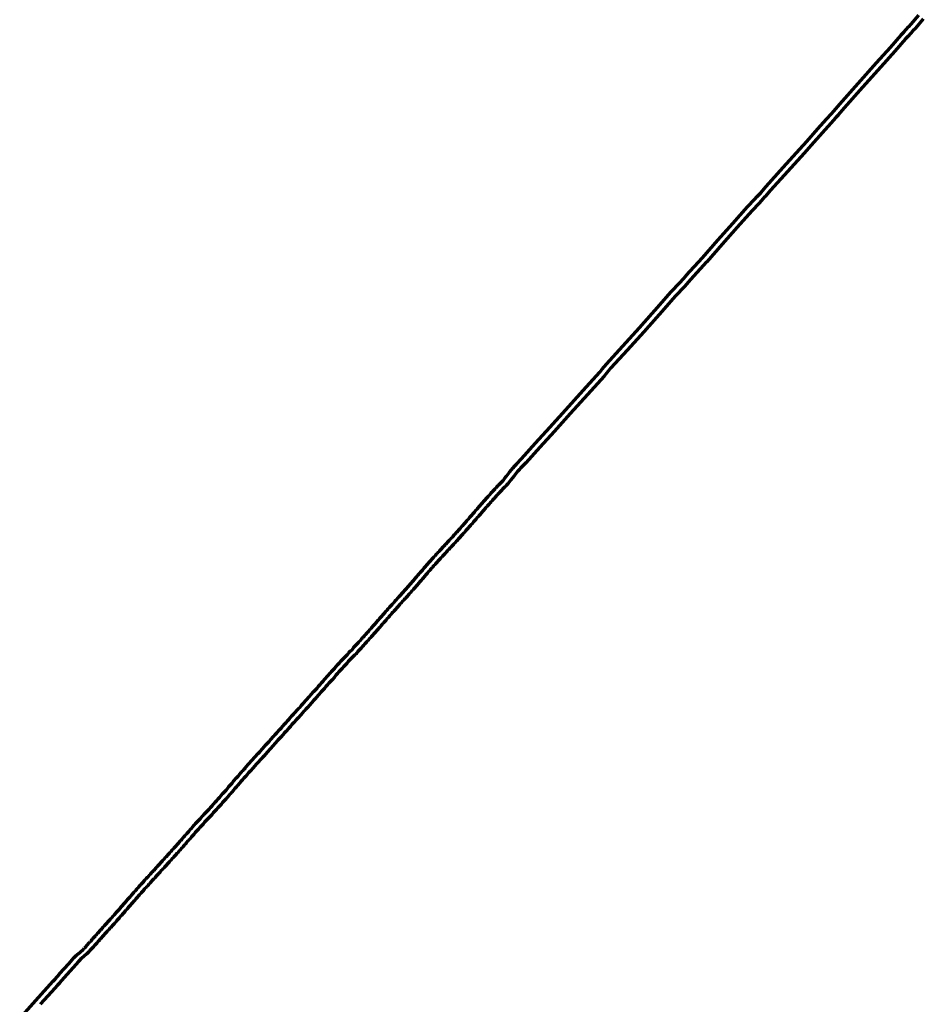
# Model space of a CAD drawing. Extents: x 73120 to 113741, y 434688 to 489241.
# Tile 254 of 256: x 108400 to 109965, y 482422 to 484126. Entities that reach past the tile are written whole.
import ezdxf

# ---------------------------------------------------------------- set-up
doc = ezdxf.new("R2010")
doc.units = 0
doc.header["$LTSCALE"] = 0.5
doc.layers.add('B-WE-OG-INFO_EIS VOORZORGSMAATREGEL-GV', color=7, linetype='Continuous', lineweight=70, true_color=0xfa194b)

msp = doc.modelspace()

# ---------------------------------------------------------------- linework, layer by layer
at = {"layer": 'B-WE-OG-INFO_EIS VOORZORGSMAATREGEL-GV', "flags": 128}
for points in [[(108400.4, 482397), (108428.2, 482428.2), (108428.2, 482428.3), (108448, 482450), (108458.6, 482461.7), (108458.6, 482461.7), (108461.9, 482465.2), (108469.4, 482474), (108469.5, 482474.1), (108485.4, 482491.8), (108494.9, 482502.4), (108494.9, 482502.5), (108497.7, 482505.5), (108498.6, 482506.5), (108498.8, 482506.7), (108499.6, 482507.5), (108500, 482507.9), (108500.8, 482508.6), (108510.1, 482516.7), (108512.2, 482518.7), (108513.1, 482519.6), (108514.1, 482520.7), (108520.5, 482527.8), (108520.5, 482527.9), (108522.6, 482530.2), (108523.5, 482531.2), (108524.5, 482532.3), (108524.8, 482532.6), (108526, 482533.9), (108527.7, 482536), (108527.8, 482536.2), (108529.1, 482537.7), (108529.9, 482538.4), (108530.5, 482538.9), (108531.4, 482540.1), (108531.8, 482540.7), (108533.2, 482542.1), (108534.4, 482543.6), (108535.7, 482545.1), (108536, 482545.3), (108537.2, 482546.6), (108538.4, 482548), (108539.7, 482549.5), (108541, 482551), (108541.3, 482551.2), (108542.5, 482552.5), (108543.7, 482553.9), (108545, 482555.4), (108545.1, 482555.5), (108546.5, 482557), (108547.8, 482558.4), (108547.8, 482558.4), (108549.2, 482559.8), (108550.4, 482561.3), (108550.5, 482561.4), (108551.8, 482562.8), (108551.8, 482562.8), (108553.2, 482564.2), (108554.4, 482565.7), (108555.7, 482567.2), (108556, 482567.4), (108557.2, 482568.7), (108558.4, 482570.1), (108559.7, 482571.6), (108561, 482573.1), (108562.3, 482574.6), (108562.4, 482574.7), (108563.8, 482576.1), (108565, 482577.6), (108566.3, 482579.1), (108567.6, 482580.6), (108568.9, 482582.1), (108569.2, 482582.3), (108570.4, 482583.6), (108572.9, 482586.5), (108574.2, 482587.9), (108575.4, 482589.5), (108575.5, 482589.6), (108576.8, 482591.1), (108578.1, 482592.6), (108579.4, 482594.1), (108579.5, 482594.2), (108580.9, 482595.6), (108583.4, 482598.6), (108584.7, 482600.1), (108586, 482601.6), (108587.3, 482603.1), (108588.6, 482604.6), (108589.9, 482606.1), (108590, 482606.2), (108591.4, 482607.6), (108593.9, 482610.6), (108595.2, 482612), (108596.4, 482613.6), (108596.5, 482613.7), (108597.8, 482615.2), (108597.9, 482615.3), (108599.3, 482616.8), (108600.6, 482618.1), (108601.8, 482619.6), (108601.9, 482619.7), (108603.3, 482621.1), (108604.5, 482622.6), (108605.8, 482624.1), (108605.9, 482624.2), (108607.3, 482625.6), (108608.5, 482627.1), (108609.8, 482628.6), (108609.9, 482628.7), (108611.3, 482630.2), (108612.6, 482631.6), (108612.6, 482631.6), (108614, 482633), (108615.2, 482634.5), (108615.3, 482634.6), (108616.7, 482636), (108617.9, 482637.5), (108619.2, 482639), (108619.5, 482639.2), (108620.7, 482640.5), (108621.9, 482641.9), (108622, 482641.9), (108624.7, 482644.9), (108624.7, 482645), (108626.1, 482646.5), (108627.4, 482647.9), (108627.4, 482647.9), (108628.8, 482649.3), (108630, 482650.8), (108630.1, 482650.9), (108631.5, 482652.3), (108632.7, 482653.8), (108633, 482654), (108634.2, 482655.3), (108635.4, 482656.7), (108635.5, 482656.8), (108636.9, 482658.2), (108638.1, 482659.7), (108638.2, 482659.8), (108639.6, 482661.3), (108640.9, 482662.7), (108640.9, 482662.7), (108642.3, 482664.1), (108643.5, 482665.6), (108643.6, 482665.7), (108645, 482667.1), (108646.2, 482668.6), (108646.5, 482668.8), (108647.7, 482670.1), (108648.9, 482671.5), (108649, 482671.6), (108650.4, 482673), (108651.6, 482674.5), (108651.7, 482674.6), (108653.1, 482676.1), (108654.4, 482677.5), (108654.4, 482677.5), (108655.8, 482678.9), (108657, 482680.4), (108657.1, 482680.5), (108658.5, 482681.9), (108659.7, 482683.4), (108659.8, 482683.5), (108661.2, 482684.9), (108662.4, 482686.4), (108662.5, 482686.5), (108663.9, 482687.9), (108665.1, 482689.4), (108665.2, 482689.5), (108666.5, 482690.9), (108666.5, 482690.9), (108667.9, 482692.3), (108669.1, 482693.8), (108669.2, 482693.9), (108670.6, 482695.3), (108671.8, 482696.8), (108673.1, 482698.3), (108673.2, 482698.4), (108674.6, 482699.8), (108675.8, 482701.3), (108677.1, 482702.8), (108678.4, 482704.3), (108678.5, 482704.4), (108679.9, 482705.8), (108681.1, 482707.2), (108682.3, 482708.8), (108682.4, 482708.9), (108683.7, 482710.4), (108683.8, 482710.5), (108685.2, 482711.9), (108686.4, 482713.4), (108687.7, 482714.9), (108689, 482716.4), (108690.3, 482717.9), (108690.3, 482717.9), (108693, 482721), (108694.3, 482722.5), (108696.9, 482725.5), (108697, 482725.5), (108699.7, 482728.5), (108702.2, 482731.5), (108702.3, 482731.5), (108705, 482734.5), (108707.7, 482737.5), (108707.7, 482737.6), (108710.4, 482740.5), (108710.4, 482740.5), (108713.2, 482743.5), (108715.9, 482746.3), (108717.1, 482747.8), (108717.3, 482748), (108720, 482750.8), (108722.7, 482753.7), (108722.7, 482753.8), (108725.4, 482756.7), (108725.4, 482756.7), (108728.2, 482759.7), (108730.9, 482762.6), (108733.6, 482765.5), (108736.3, 482768.5), (108736.3, 482768.6), (108739, 482771.5), (108741.7, 482774.4), (108744.2, 482777.4), (108744.3, 482777.4), (108747, 482780.4), (108749.5, 482783.4), (108749.5, 482783.4), (108752.2, 482786.5), (108754.8, 482789.5), (108754.9, 482789.5), (108757.6, 482792.5), (108760.1, 482795.4), (108762.7, 482798.5), (108762.7, 482798.6), (108765.3, 482801.6), (108765.3, 482801.6), (108768, 482804.7), (108770.6, 482807.7), (108775.8, 482813.7), (108775.9, 482813.8), (108778.6, 482816.8), (108781.1, 482819.8), (108781.2, 482819.8), (108783.8, 482822.8), (108786.4, 482825.8), (108786.5, 482825.9), (108789.2, 482828.9), (108791.7, 482831.9), (108791.8, 482832), (108797.2, 482837.8), (108802.5, 482843.8), (108802.5, 482843.8), (108813.3, 482855.8), (108813.3, 482855.9), (108816, 482858.8), (108821.3, 482864.7), (108821.3, 482864.7), (108826.7, 482870.7), (108826.7, 482870.8), (108832.1, 482876.7), (108834.8, 482879.6), (108840.2, 482885.6), (108840.2, 482885.7), (108842.9, 482888.5), (108845.4, 482891.5), (108845.5, 482891.5), (108850.9, 482897.5), (108853.6, 482900.5), (108859, 482906.5), (108861.6, 482909.4), (108861.6, 482909.4), (108864.3, 482912.4), (108867, 482915.4), (108872.4, 482921.4), (108874.9, 482924.4), (108875, 482924.4), (108883.1, 482933.4), (108883.1, 482933.5), (108885.8, 482936.3), (108888.3, 482939.3), (108888.4, 482939.3), (108891.1, 482942.3), (108901.9, 482954.3), (108904.5, 482957.2), (108904.5, 482957.2), (108909.9, 482963.2), (108915.2, 482969.2), (108915.2, 482969.2), (108917.9, 482972.2), (108920.4, 482975.2), (108920.4, 482975.2), (108923.1, 482978.3), (108925.7, 482981.3), (108925.8, 482981.3), (108928.5, 482984.3), (108933.8, 482990.3), (108933.8, 482990.3), (108937.7, 482994.8), (108940.3, 482997.8), (108940.4, 482997.9), (108943.1, 483000.9), (108943.1, 483001), (108945.8, 483003.9), (108951.2, 483009.8), (108951.2, 483009.9), (108953.9, 483012.8), (108956.6, 483015.7), (108956.6, 483015.8), (108959.3, 483018.7), (108959.3, 483018.7), (108962.1, 483021.7), (108962.2, 483021.7), (108967.7, 483027.5), (108970.3, 483030.4), (108970.4, 483030.5), (108973.2, 483033.4), (108973.6, 483033.8), (108975.9, 483035.6), (108978.3, 483038.8), (108978.6, 483039.2), (108981.3, 483042.1), (108981.3, 483042.1), (108984.1, 483045.1), (108986.8, 483048), (108986.8, 483048), (108988.2, 483049.5), (108990.8, 483052.3), (108990.8, 483052.4), (108993.6, 483055.3), (108994.8, 483056.8), (108994.9, 483056.9), (108996.3, 483058.3), (108997.5, 483059.8), (108998.8, 483061.3), (108998.9, 483061.4), (109000.3, 483062.8), (109001.5, 483064.3), (109002.8, 483065.8), (109002.9, 483065.9), (109004.3, 483067.3), (109005.5, 483068.8), (109006.8, 483070.3), (109008.1, 483071.8), (109008.2, 483071.9), (109009.6, 483073.3), (109010.8, 483074.8), (109012.1, 483076.2), (109013.3, 483077.8), (109013.4, 483077.9), (109014.7, 483079.4), (109014.8, 483079.5), (109016.2, 483080.9), (109017.4, 483082.4), (109018.7, 483083.9), (109020, 483085.4), (109021.3, 483086.9), (109021.4, 483087), (109022.7, 483088.4), (109023.9, 483089.9), (109024, 483090), (109025.3, 483091.5), (109026.6, 483093), (109027.9, 483094.5), (109029.2, 483096), (109029.3, 483096.1), (109030.7, 483097.5), (109031.9, 483099), (109033.2, 483100.5), (109034.5, 483102), (109034.6, 483102.1), (109035.9, 483103.5), (109037.1, 483105), (109037.2, 483105.1), (109038.5, 483106.6), (109038.6, 483106.7), (109040, 483108.1), (109041.2, 483109.6), (109041.3, 483109.7), (109042.6, 483111.1), (109042.6, 483111.1), (109044, 483112.5), (109045.2, 483114), (109045.3, 483114.1), (109046.7, 483115.5), (109047.9, 483117), (109049.2, 483118.5), (109049.3, 483118.6), (109050.7, 483120), (109051.9, 483121.5), (109052, 483121.6), (109053.4, 483123), (109055.9, 483126), (109056, 483126.1), (109057.4, 483127.5), (109058.6, 483129), (109058.7, 483129.1), (109060.1, 483130.5), (109061.3, 483132), (109061.6, 483132.2), (109062.8, 483133.5), (109064, 483134.9), (109065.3, 483136.4), (109065.4, 483136.5), (109066.8, 483137.9), (109068, 483139.4), (109069.3, 483140.9), (109069.4, 483141), (109070.8, 483142.4), (109072, 483143.9), (109073.3, 483145.4), (109073.4, 483145.5), (109074.8, 483146.9), (109076, 483148.4), (109077.3, 483149.8), (109078.5, 483151.4), (109078.7, 483151.6), (109080.1, 483153), (109081.3, 483154.5), (109082.6, 483156), (109083.9, 483157.5), (109085.2, 483158.9), (109086.4, 483160.5), (109086.5, 483160.6), (109087.8, 483162.1), (109090.4, 483165.1), (109091.7, 483166.5), (109092.9, 483168.1), (109093, 483168.2), (109094.3, 483169.7), (109094.4, 483169.8), (109095.8, 483171.2), (109097, 483172.7), (109098.3, 483174.1), (109099.5, 483175.7), (109099.6, 483175.8), (109100.9, 483177.3), (109102.2, 483178.8), (109103.5, 483180.3), (109104.8, 483181.8), (109106.1, 483183.3), (109106.2, 483183.4), (109107.6, 483184.8), (109108.8, 483186.3), (109110.1, 483187.8), (109110.2, 483187.9), (109111.6, 483189.3), (109112.8, 483190.8), (109114.1, 483192.3), (109114.2, 483192.4), (109115.6, 483193.8), (109116.8, 483195.3), (109116.9, 483195.4), (109118.3, 483196.9), (109119.6, 483198.3), (109119.6, 483198.3), (109121, 483199.7), (109122.2, 483201.2), (109122.3, 483201.3), (109123.7, 483202.8), (109125, 483204.2), (109125, 483204.2), (109126.4, 483205.6), (109127.6, 483207.1), (109127.9, 483207.3), (109129.2, 483208.7), (109130.5, 483210), (109131.7, 483211.5), (109132, 483211.7), (109133.2, 483213), (109134.4, 483214.4), (109134.5, 483214.5), (109135.9, 483216), (109136.1, 483216.1), (109137.3, 483217.4), (109138.5, 483218.8), (109138.8, 483219), (109140, 483220.3), (109141.2, 483221.7), (109141.3, 483221.8), (109142.7, 483223.3), (109144, 483224.7), (109144, 483224.7), (109145.4, 483226.2), (109146.8, 483227.7), (109148.1, 483229.1), (109148.1, 483229.1), (109149.5, 483230.5), (109150.7, 483232), (109152, 483233.5), (109152.3, 483233.7), (109153.5, 483235), (109154.7, 483236.4), (109154.8, 483236.5), (109156.2, 483237.9), (109157.4, 483239.4), (109157.7, 483239.6), (109158.9, 483240.9), (109160.1, 483242.3), (109161.4, 483243.8), (109161.5, 483243.9), (109162.9, 483245.3), (109165.4, 483248.3), (109166.7, 483249.8), (109166.8, 483249.9), (109168.2, 483251.3), (109169.4, 483252.8), (109170.7, 483254.3), (109172, 483255.8), (109172.1, 483255.9), (109173.5, 483257.3), (109174.7, 483258.8), (109176, 483260.3), (109177.3, 483261.8), (109178.6, 483263.3), (109179.9, 483264.8), (109181.2, 483266.3), (109182.5, 483267.8), (109183.8, 483269.2), (109185, 483270.8), (109185.2, 483271), (109186.6, 483272.4), (109187.8, 483273.9), (109189.1, 483275.4), (109190.4, 483276.9), (109191.7, 483278.4), (109193, 483279.9), (109194.3, 483281.3), (109195.5, 483282.9), (109195.6, 483283), (109196.9, 483284.5), (109198.2, 483286), (109199.5, 483287.5), (109200.8, 483289), (109200.9, 483289.1), (109202.3, 483290.5), (109203.5, 483292), (109204.8, 483293.5), (109207.4, 483296.5), (109207.5, 483296.6), (109208.9, 483298), (109210.1, 483299.5), (109211.4, 483301), (109211.5, 483301.1), (109212.9, 483302.6), (109214.2, 483303.9), (109215.4, 483305.4), (109215.5, 483305.5), (109216.9, 483306.9), (109218.1, 483308.4), (109218.4, 483308.6), (109219.6, 483309.9), (109220.8, 483311.3), (109220.9, 483311.4), (109222.3, 483312.8), (109223.5, 483314.3), (109223.8, 483314.5), (109225.1, 483315.9), (109226.4, 483317.3), (109227.7, 483318.7), (109227.7, 483318.7), (109229.1, 483320.2), (109229.3, 483320.3), (109230.7, 483321.7), (109232.7, 483323.8), (109234.6, 483325.8), (109235.2, 483326.5), (109235.7, 483327), (109236.3, 483327.5), (109236.9, 483328.2), (109237.4, 483328.7), (109239.6, 483331.7), (109239.7, 483331.8), (109243.1, 483336), (109248.6, 483342.8), (109248.6, 483342.9), (109254.7, 483350.4), (109254.8, 483350.5), (109255.4, 483351.2), (109255.9, 483351.8), (109256.2, 483352.2), (109258.4, 483354.6), (109260.3, 483356.7), (109260.4, 483356.8), (109269.2, 483366), (109293.3, 483392.9), (109293.3, 483393), (109318.4, 483420.2), (109346, 483451), (109346, 483451.1), (109376.3, 483484.4), (109404.6, 483515.9), (109409.2, 483521.2), (109416.6, 483529.9), (109416.7, 483530.1), (109444.9, 483561), (109473.8, 483592.8), (109508.5, 483632.6), (109508.5, 483632.6), (109527.8, 483654.6), (109528, 483654.8), (109544.1, 483671.4), (109554.1, 483683.1), (109554.2, 483683.2), (109582.4, 483713.8), (109609.2, 483744.5), (109609.3, 483744.5), (109635.3, 483773.7), (109660.6, 483802.3), (109660.7, 483802.5), (109673.3, 483815.4), (109676.9, 483819.5), (109677, 483819.5), (109683.4, 483826.6), (109692.9, 483837.6), (109693, 483837.6), (109722.5, 483870.4), (109722.5, 483870.4), (109751.1, 483902.1), (109763.3, 483915.7), (109782.6, 483937.3), (109797.6, 483954.1), (109805.9, 483963.5), (109805.9, 483963.6), (109810, 483968), (109820.6, 483980.1), (109852, 484016), (109852.1, 484016), (109883.9, 484051.4), (109883.9, 484051.5), (109908.2, 484078.3), (109926.6, 484099.7), (109926.8, 484099.9), (109931.4, 484104.6), (109939.6, 484114), (109939.9, 484114.3), (109944.1, 484118.4), (109957.4, 484134.1)], [(109965, 484127.6), (109951.6, 484111.8), (109951.3, 484111.4), (109947, 484107.3), (109938.9, 484097.9), (109938.7, 484097.7), (109934.1, 484093), (109915.7, 484071.7), (109915.6, 484071.6), (109891.3, 484044.8), (109859.5, 484009.4), (109828.2, 483973.5), (109828.1, 483973.5), (109817.4, 483961.4), (109817.4, 483961.3), (109813.3, 483956.9), (109805, 483947.5), (109805, 483947.5), (109790, 483930.7), (109770.7, 483909.1), (109770.7, 483909.1), (109758.5, 483895.5), (109758.5, 483895.5), (109729.9, 483863.8), (109700.4, 483831), (109690.9, 483820), (109690.8, 483820), (109684.4, 483812.9), (109680.8, 483808.7), (109680.6, 483808.5), (109668, 483795.6), (109642.7, 483767.1), (109642.7, 483767.1), (109616.7, 483737.9), (109589.9, 483707.2), (109589.8, 483707.1), (109561.6, 483676.5), (109551.6, 483664.7), (109551.4, 483664.5), (109535.3, 483647.9), (109516.1, 483626), (109481.3, 483586.2), (109481.2, 483586.1), (109452.3, 483554.2), (109452.3, 483554.2), (109424.2, 483523.4), (109416.8, 483514.8), (109412.2, 483509.4), (109412.1, 483509.3), (109383.7, 483477.7), (109383.7, 483477.6), (109353.4, 483444.4), (109325.8, 483413.5), (109325.8, 483413.4), (109300.7, 483386.2), (109276.6, 483359.3), (109276.5, 483359.1), (109267.7, 483349.9), (109265.8, 483347.8), (109265.8, 483347.8), (109263.8, 483345.6), (109263.3, 483345), (109263.1, 483344.7), (109262.4, 483344), (109256.4, 483336.6), (109250.9, 483329.8), (109247.6, 483325.6), (109245.3, 483322.6), (109245.1, 483322.3), (109244.5, 483321.6), (109244.4, 483321.6), (109243.5, 483320.6), (109243.1, 483320.1), (109242.5, 483319.7), (109242.1, 483319.1), (109241.9, 483319), (109239.9, 483316.9), (109239.8, 483316.8), (109237.7, 483314.7), (109236.4, 483313.3), (109235.1, 483311.9), (109233.8, 483310.5), (109233.8, 483310.5), (109232.4, 483309), (109232.2, 483308.9), (109231, 483307.6), (109229.8, 483306.2), (109229.7, 483306.1), (109228.3, 483304.7), (109227.1, 483303.2), (109226.8, 483303), (109225.6, 483301.7), (109224.4, 483300.3), (109224.3, 483300.2), (109222.9, 483298.8), (109221.7, 483297.3), (109221.6, 483297.2), (109220.3, 483295.8), (109220.3, 483295.8), (109218.9, 483294.4), (109217.7, 483292.9), (109216.4, 483291.4), (109216.3, 483291.3), (109214.9, 483289.9), (109212.4, 483286.9), (109211.1, 483285.4), (109209.8, 483283.9), (109209.7, 483283.8), (109208.3, 483282.4), (109207.1, 483280.9), (109205.8, 483279.4), (109204.5, 483277.9), (109203.2, 483276.5), (109202, 483274.9), (109201.9, 483274.8), (109200.6, 483273.3), (109199.3, 483271.8), (109198, 483270.3), (109196.7, 483268.8), (109195.4, 483267.3), (109194.1, 483265.8), (109194, 483265.7), (109192.7, 483264.3), (109191.5, 483262.8), (109191.4, 483262.7), (109190.1, 483261.2), (109188.8, 483259.7), (109187.5, 483258.2), (109186.2, 483256.7), (109184.9, 483255.2), (109183.6, 483253.7), (109182.3, 483252.2), (109181, 483250.7), (109180.9, 483250.6), (109179.5, 483249.2), (109178.3, 483247.7), (109177, 483246.2), (109175.7, 483244.7), (109175.6, 483244.6), (109174.2, 483243.2), (109173, 483241.7), (109170.4, 483238.7), (109170.3, 483238.6), (109168.9, 483237.2), (109167.7, 483235.7), (109166.4, 483234.2), (109166.1, 483234), (109164.9, 483232.7), (109163.7, 483231.3), (109163.6, 483231.2), (109162.2, 483229.8), (109161, 483228.3), (109160.7, 483228.1), (109159.5, 483226.8), (109158.3, 483225.4), (109157, 483223.9), (109156.9, 483223.8), (109155.5, 483222.3), (109154.2, 483220.9), (109154.2, 483220.9), (109152.8, 483219.4), (109151.4, 483217.9), (109150.1, 483216.5), (109150.1, 483216.5), (109148.7, 483215.1), (109147.5, 483213.6), (109147.2, 483213.4), (109146, 483212.1), (109144.8, 483210.7), (109144.5, 483210.5), (109143.2, 483209.1), (109141.9, 483207.8), (109140.7, 483206.3), (109140.4, 483206.1), (109139.2, 483204.8), (109138, 483203.4), (109137.9, 483203.3), (109136.5, 483201.8), (109136.3, 483201.7), (109135.1, 483200.4), (109133.9, 483199), (109133.8, 483198.9), (109132.4, 483197.4), (109131.1, 483196), (109131.1, 483196), (109129.7, 483194.6), (109128.5, 483193.1), (109128.4, 483193), (109127, 483191.5), (109125.7, 483190.1), (109125.7, 483190.1), (109124.3, 483188.7), (109123.1, 483187.2), (109123, 483187.1), (109121.6, 483185.7), (109120.4, 483184.2), (109119.1, 483182.7), (109119, 483182.6), (109117.6, 483181.2), (109116.4, 483179.7), (109115.1, 483178.2), (109115, 483178.1), (109113.6, 483176.7), (109112.4, 483175.2), (109111.1, 483173.7), (109109.8, 483172.2), (109108.5, 483170.7), (109107.2, 483169.3), (109106, 483167.7), (109105.9, 483167.6), (109104.6, 483166.1), (109103.3, 483164.6), (109103.2, 483164.5), (109101.8, 483163.1), (109100.6, 483161.7), (109099.4, 483160.1), (109099.3, 483160), (109098, 483158.5), (109095.4, 483155.5), (109094.1, 483154.1), (109092.9, 483152.5), (109092.8, 483152.4), (109091.5, 483150.9), (109090.2, 483149.4), (109088.9, 483147.9), (109087.6, 483146.4), (109087.5, 483146.3), (109086.2, 483144.9), (109085, 483143.4), (109084.9, 483143.3), (109083.6, 483141.8), (109082.3, 483140.3), (109082.2, 483140.2), (109080.8, 483138.8), (109079.6, 483137.3), (109078.3, 483135.8), (109078.2, 483135.7), (109076.8, 483134.3), (109075.6, 483132.8), (109074.3, 483131.3), (109074.2, 483131.2), (109072.8, 483129.8), (109071.6, 483128.3), (109070.3, 483126.8), (109070, 483126.6), (109068.8, 483125.3), (109067.6, 483123.9), (109067.5, 483123.8), (109066.1, 483122.4), (109064.9, 483120.9), (109064.8, 483120.8), (109063.4, 483119.4), (109060.9, 483116.4), (109060.8, 483116.3), (109059.4, 483114.9), (109058.2, 483113.4), (109058.1, 483113.3), (109056.7, 483111.9), (109055.5, 483110.4), (109054.2, 483108.9), (109054.1, 483108.8), (109052.7, 483107.4), (109051.5, 483105.9), (109051.4, 483105.8), (109050, 483104.3), (109048.7, 483103), (109047.5, 483101.5), (109047.4, 483101.4), (109046, 483100), (109044.8, 483098.6), (109043.6, 483097), (109043.4, 483096.8), (109042, 483095.4), (109040.8, 483093.9), (109039.5, 483092.4), (109038.2, 483090.9), (109038.1, 483090.8), (109036.7, 483089.4), (109035.5, 483087.9), (109034.2, 483086.4), (109032.9, 483084.9), (109031.6, 483083.5), (109030.4, 483081.9), (109030.2, 483081.7), (109028.8, 483080.3), (109027.6, 483078.8), (109026.3, 483077.3), (109025, 483075.8), (109023.7, 483074.3), (109023.6, 483074.2), (109022.2, 483072.8), (109021, 483071.4), (109019.8, 483069.8), (109019.7, 483069.7), (109018.4, 483068.2), (109017.1, 483066.7), (109017, 483066.6), (109015.6, 483065.2), (109014.4, 483063.7), (109013.1, 483062.2), (109011.8, 483060.7), (109011.7, 483060.6), (109010.3, 483059.2), (109009.1, 483057.7), (109007.8, 483056.2), (109007.7, 483056.1), (109006.3, 483054.7), (109005.1, 483053.2), (109003.8, 483051.7), (109003.7, 483051.6), (109002.3, 483050.2), (109001.1, 483048.7), (109001, 483048.6), (108998.2, 483045.6), (108995.6, 483042.8), (108995.6, 483042.7), (108994.2, 483041.2), (108991.5, 483038.3), (108991.5, 483038.3), (108988.7, 483035.3), (108986.1, 483032.6), (108983.5, 483029.1), (108982.7, 483028.2), (108980.2, 483026.2), (108977.6, 483023.6), (108975, 483020.7), (108974.9, 483020.7), (108969.4, 483014.9), (108966.7, 483011.9), (108964, 483009), (108961.3, 483006.1), (108961.3, 483006), (108958.6, 483003.1), (108953.2, 482997.2), (108953.2, 482997.1), (108950.5, 482994.2), (108947.9, 482991.3), (108945.3, 482988.3), (108945.2, 482988.2), (108941.2, 482983.7), (108935.9, 482977.7), (108935.9, 482977.7), (108933.2, 482974.7), (108930.7, 482971.7), (108930.7, 482971.7), (108928, 482968.6), (108925.4, 482965.6), (108925.3, 482965.6), (108922.6, 482962.6), (108917.3, 482956.6), (108917.3, 482956.6), (108911.9, 482950.6), (108909.3, 482947.7), (108909.3, 482947.7), (108898.5, 482935.7), (108895.8, 482932.7), (108893.3, 482929.7), (108893.2, 482929.6), (108890.5, 482926.7), (108882.4, 482917.8), (108879.9, 482914.8), (108879.8, 482914.8), (108874.4, 482908.8), (108871.7, 482905.8), (108869, 482902.8), (108866.4, 482899.9), (108866.4, 482899.9), (108861, 482893.9), (108858.3, 482890.9), (108852.9, 482884.9), (108850.4, 482881.9), (108850.3, 482881.8), (108847.6, 482878.9), (108842.2, 482873), (108839.5, 482870), (108839.5, 482869.9), (108834.1, 482864), (108828.7, 482858.1), (108823.4, 482852.1), (108823.4, 482852), (108820.7, 482849.1), (108809.9, 482837.2), (108804.6, 482831.2), (108804.6, 482831.1), (108799.2, 482825.3), (108796.7, 482822.3), (108796.6, 482822.3), (108794, 482819.3), (108791.4, 482816.3), (108791.3, 482816.2), (108788.6, 482813.2), (108786.1, 482810.2), (108786, 482810.2), (108783.4, 482807.2), (108778.2, 482801.2), (108778.2, 482801.1), (108775.6, 482798.1), (108775.6, 482798.1), (108772.9, 482795), (108770.3, 482792.1), (108767.7, 482789), (108767.7, 482788.9), (108765.1, 482785.9), (108765, 482785.9), (108762.3, 482782.9), (108759.8, 482779.9), (108759.8, 482779.9), (108757.1, 482776.8), (108754.5, 482773.8), (108754.4, 482773.8), (108751.7, 482770.8), (108749.2, 482767.8), (108749.1, 482767.8), (108746.4, 482764.8), (108746.4, 482764.7), (108743.7, 482761.8), (108741, 482758.9), (108738.3, 482755.9), (108738.3, 482755.8), (108735.6, 482752.9), (108735.6, 482752.9), (108732.8, 482749.9), (108730.1, 482747), (108727.4, 482744.1), (108727.3, 482743.9), (108724.6, 482741.1), (108723.4, 482739.7), (108723.3, 482739.6), (108720.6, 482736.7), (108720.6, 482736.7), (108717.8, 482733.7), (108715.1, 482730.8), (108712.4, 482727.9), (108709.7, 482724.9), (108707.2, 482721.9), (108707.1, 482721.9), (108704.4, 482718.9), (108701.9, 482715.9), (108700.6, 482714.4), (108700.6, 482714.4), (108697.9, 482711.3), (108696.6, 482709.8), (108695.3, 482708.3), (108694, 482706.8), (108692.7, 482705.3), (108692.6, 482705.2), (108691.2, 482703.8), (108690, 482702.4), (108688.8, 482700.8), (108688.7, 482700.7), (108687.4, 482699.2), (108687.3, 482699.1), (108685.9, 482697.7), (108684.7, 482696.2), (108683.4, 482694.7), (108682.1, 482693.2), (108682, 482693.1), (108680.6, 482691.7), (108679.4, 482690.2), (108678.1, 482688.7), (108678, 482688.6), (108676.6, 482687.2), (108675.4, 482685.7), (108675.3, 482685.6), (108673.9, 482684.1), (108672.6, 482682.8), (108671.4, 482681.3), (108671.3, 482681.2), (108669.9, 482679.8), (108668.7, 482678.3), (108668.6, 482678.2), (108667.2, 482676.8), (108666, 482675.3), (108665.9, 482675.2), (108664.5, 482673.8), (108663.3, 482672.3), (108663.2, 482672.2), (108661.8, 482670.7), (108660.5, 482669.3), (108660.5, 482669.3), (108659.1, 482667.9), (108657.9, 482666.4), (108657.8, 482666.3), (108656.4, 482664.9), (108655.2, 482663.4), (108654.9, 482663.2), (108653.7, 482661.9), (108652.5, 482660.5), (108652.4, 482660.4), (108651, 482659), (108649.8, 482657.5), (108649.7, 482657.4), (108648.3, 482655.9), (108647, 482654.5), (108647, 482654.5), (108645.6, 482653.1), (108644.4, 482651.6), (108644.3, 482651.5), (108642.9, 482650.1), (108641.7, 482648.6), (108641.4, 482648.4), (108640.2, 482647.1), (108639, 482645.7), (108638.9, 482645.6), (108637.5, 482644.2), (108636.3, 482642.7), (108636.2, 482642.6), (108634.8, 482641.1), (108633.5, 482639.7), (108633.5, 482639.7), (108632.1, 482638.2), (108629.4, 482635.3), (108628.2, 482633.8), (108627.9, 482633.6), (108626.7, 482632.3), (108625.5, 482630.9), (108624.2, 482629.4), (108624.1, 482629.3), (108622.7, 482627.9), (108621.5, 482626.4), (108621.4, 482626.3), (108620, 482624.8), (108618.7, 482623.4), (108618.7, 482623.4), (108617.3, 482622), (108616.1, 482620.5), (108614.8, 482619), (108614.7, 482618.9), (108613.3, 482617.5), (108612.1, 482616), (108610.8, 482614.5), (108610.7, 482614.4), (108609.3, 482613), (108608.1, 482611.5), (108608, 482611.4), (108606.7, 482610), (108606.7, 482610), (108605.3, 482608.6), (108604.1, 482607.2), (108602.9, 482605.6), (108602.8, 482605.5), (108601.5, 482604), (108598.9, 482601), (108598.8, 482600.9), (108597.4, 482599.5), (108596.2, 482598), (108594.9, 482596.5), (108593.6, 482595), (108592.3, 482593.5), (108591, 482592), (108588.4, 482589), (108588.3, 482588.9), (108586.9, 482587.5), (108585.7, 482586), (108584.4, 482584.5), (108583.1, 482583.1), (108581.9, 482581.5), (108581.8, 482581.4), (108580.5, 482579.9), (108577.9, 482576.9), (108577.6, 482576.7), (108576.4, 482575.4), (108575.2, 482574), (108573.9, 482572.5), (108572.6, 482571), (108571.3, 482569.5), (108571.2, 482569.4), (108569.8, 482568), (108568.6, 482566.5), (108567.3, 482565), (108566, 482563.5), (108564.7, 482562), (108564.4, 482561.8), (108563.2, 482560.5), (108562, 482559.1), (108560.7, 482557.6), (108560.6, 482557.5), (108559.2, 482556), (108557.9, 482554.7), (108556.7, 482553.2), (108556.6, 482553.1), (108555.2, 482551.6), (108553.9, 482550.2), (108553.9, 482550.2), (108552.5, 482548.8), (108551.3, 482547.3), (108550, 482545.8), (108549.7, 482545.6), (108548.5, 482544.3), (108547.3, 482542.9), (108546, 482541.4), (108544.7, 482539.9), (108544.4, 482539.7), (108543.2, 482538.4), (108542, 482537), (108540.7, 482535.5), (108540.6, 482535.4), (108539.4, 482534.2), (108538.3, 482532.6), (108537.2, 482531.4), (108536.3, 482530.7), (108535.5, 482529.7), (108533.7, 482527.5), (108533.3, 482527.1), (108532, 482525.7), (108531.1, 482524.7), (108531, 482524.5), (108530, 482523.4), (108530, 482523.4), (108527.9, 482521.2), (108521.5, 482514), (108521.5, 482513.9), (108520.4, 482512.7), (108520.2, 482512.6), (108519.2, 482511.6), (108519.1, 482511.4), (108516.8, 482509.3), (108516.7, 482509.3), (108507.3, 482501), (108507.1, 482500.8), (108506.4, 482500.2), (108505.9, 482499.8), (108505.1, 482498.9), (108505.1, 482498.8), (108502.3, 482495.8), (108492.8, 482485.2), (108492.8, 482485.2), (108477, 482467.5), (108469.4, 482458.7), (108469.3, 482458.5), (108466, 482454.9), (108455.4, 482443.2), (108455.4, 482443.2), (108435.6, 482421.6)]]:
    msp.add_lwpolyline(points, dxfattribs=at)

doc.saveas('drawing.dxf')
